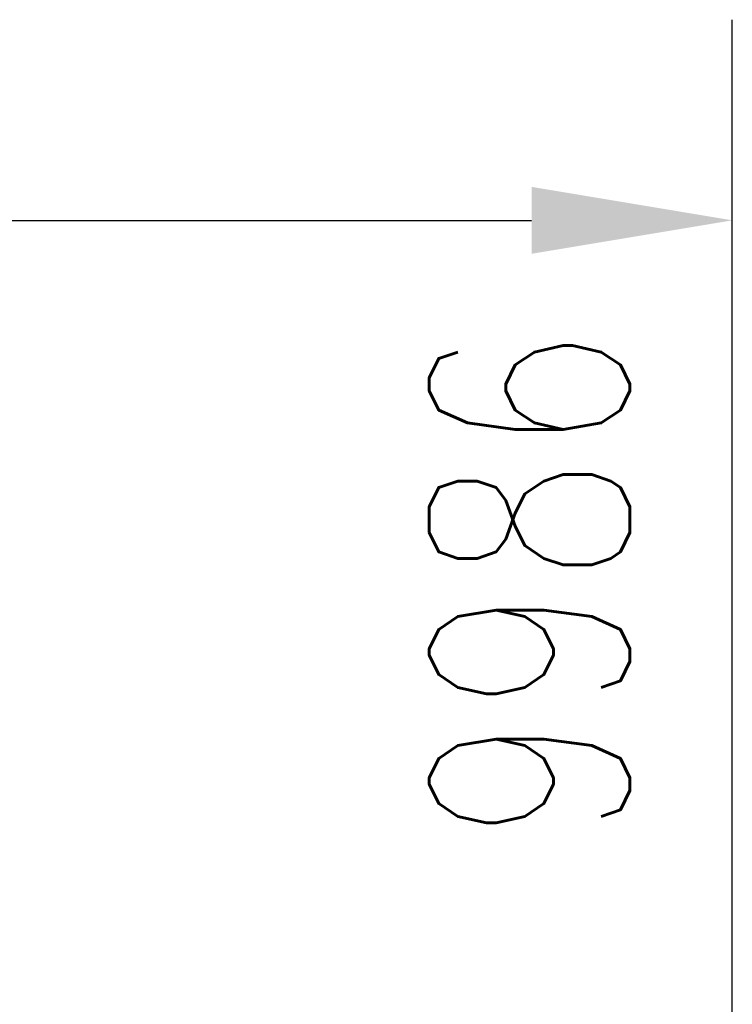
# Model space of a CAD drawing. Header units: millimetres. Extents: x 3526 to 4380, y 11541 to 12002.
# Tile 110 of 127: x 4218.45 to 4225.55, y 11730.32 to 11740.13. Entities that reach past the tile are written whole.
import ezdxf

# ---------------------------------------------------------------- set-up
doc = ezdxf.new("R2010")
doc.units = ezdxf.units.MM
doc.header["$LTSCALE"] = 10
doc.layers.get('Defpoints').update_dxf_attribs({"color": 1})
doc.layers.add('PS_DIM', color=4, linetype='Continuous', lineweight=13)
doc.styles.add('simplex', font='simplex.shx', dxfattribs={"width": 0.75})
doc.dimstyles.new('1_20_GŁ_DS1-LS20', dxfattribs={"dimtxt": 2, "dimasz": 2, "dimexe": 2, "dimexo": 5, "dimgap": 1, "dimtad": 1, "dimjust": 4, "dimdec": 0, "dimlfac": 20, "dimtxsty": 'simplex', "dimblk1": 'NONE', "dimsah": 1, "dimcen": 2, "dimclrd": 256, "dimclre": 256, "dimclrt": 4, "dimadec": 1, "dimazin": 0, "dimtfac": 1, "dimtdec": 0, "dimtmove": 2, "dimatfit": 3, "dimfxl": 1, "dimarcsym": 0})

# ---------------------------------------------------------------- blocks, each defined once
blk = doc.blocks.new('*D186')
at = {"layer": 'Defpoints', "color": 0, "transparency": 16777216}
for p in [(4225.5509, 11738.1324), (3922.9614, 11716.8237), (4225.5509, 11715.8237)]:
    blk.add_point(p, dxfattribs=at)
at = {"layer": 'PS_DIM', "lineweight": -2, "transparency": 16777216}
for p, q in [((3922.9614, 11721.8237), (3922.9614, 11740.1324)), ((4225.5509, 11720.8237), (4225.5509, 11740.1324)), ((3922.9614, 11738.1324), (4223.5509, 11738.1324))]:
    blk.add_line(p, q, dxfattribs=at)
at = {"layer": 'PS_DIM', "transparency": 16777216}
blk.add_solid([(4223.5509, 11738.4657), (4223.5509, 11737.7991), (4225.5509, 11738.1324)], dxfattribs=at)
at = {"layer": 'PS_DIM', "color": 4, "transparency": 16777216, "insert": (4223.5309, 11734.5053), "char_height": 2, "attachment_point": 5, "rotation": 90, "style": 'simplex'}
blk.add_mtext('9986', dxfattribs=at)
blk = doc.blocks.new('_None')

msp = doc.modelspace()

# ---------------------------------------------------------------- dimensions: what is measured, and where the dimension line sits
at = {"layer": 'PS_DIM'}
dim = msp.add_linear_dim(base=(4225.5509, 11738.1324), p1=(3922.9614, 11716.8237), p2=(4225.5509, 11715.8237), text='9986', dimstyle='1_20_GŁ_DS1-LS20', dxfattribs=at)
dim.commit()
dim.dimension.update_dxf_attribs({"geometry": '*D186', "text_midpoint": (4223.5309, 11734.5053), "dimtype": 128, "text_rotation": 90})

doc.saveas('drawing.dxf')
